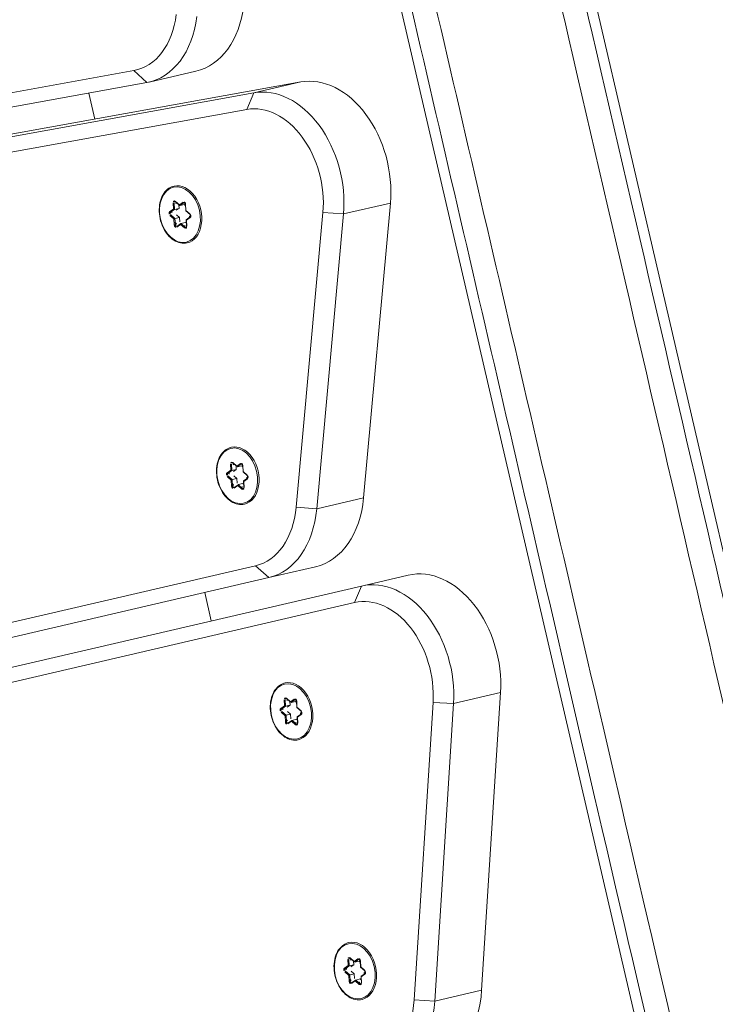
# Model space of a CAD drawing. Extents: x 5477758 to 5478338, y 5918274 to 5918502.
# Tile 100 of 121: x 5477951.73 to 5477951.873, y 5918462.454 to 5918462.656. Entities that reach past the tile are written whole.
import ezdxf

# ---------------------------------------------------------------- set-up
doc = ezdxf.new("R2010")
doc.units = 0
doc.layers.get('0').update_dxf_attribs({"color": 8, "linetype": 'CONTINUOUS', "lineweight": 13})
doc.layers.add('0_PROJEKTOWANE ZABAWKI', color=8, linetype='CONTINUOUS', lineweight=0)

# ---------------------------------------------------------------- blocks, each defined once
blk = doc.blocks.new('zw$CEC1')
for p, q in [((1179.728, -663.216), (1065.128, -663.216)), ((1065.128, -667.14), (1179.728, -667.14)), ((1115.19, -668.257), (1120.973, -670.164)), ((1115.19, -669.247), (1115.19, -668.257)), ((1125.51, -668.328), (1131.383, -670.091)), ((1125.51, -669.318), (1125.51, -668.328)), ((1115.063, -669.652), (1115.19, -669.247)), ((1120.973, -671.154), (1115.19, -669.247)), ((1125.392, -669.726), (1125.51, -669.318)), ((1131.383, -671.081), (1125.51, -669.318)), ((1109.106, -735.096), (1112.346, -669.49)), ((1112.346, -669.49), (1112.346, -670.48)), ((1115.063, -669.652), (1120.847, -671.559)), ((1122.728, -669.63), (1122.728, -670.62)), ((1125.392, -669.726), (1131.266, -671.489)), ((1131.383, -670.091), (1131.383, -671.081)), ((1120.973, -670.164), (1120.973, -671.154)), ((1112.346, -670.48), (1109.106, -736.086)), ((1112.646, -670.699), (1112.346, -670.48)), ((1109.406, -736.305), (1112.646, -670.699)), ((1123.028, -670.832), (1122.728, -670.62)), ((1122.728, -670.62), (1122.728, -736.266)), ((1123.028, -736.478), (1123.028, -670.832)), ((1131.266, -671.489), (1131.383, -671.081)), ((1120.847, -671.559), (1120.973, -671.154)), ((1111.643, -671.537), (1111.643, -672.527)), ((1122.128, -672.436), (1122.128, -671.446)), ((1114.387, -672.385), (1114.264, -672.364)), ((1114.475, -672.321), (1114.387, -672.385)), ((1114.391, -672.39), (1114.484, -672.322)), ((1114.537, -672.329), (1114.574, -672.421)), ((1114.586, -672.42), (1114.551, -672.334)), ((1130.445, -672.34), (1130.356, -672.405)), ((1130.36, -672.41), (1130.454, -672.342)), ((1130.506, -672.349), (1130.544, -672.441)), ((1130.555, -672.44), (1130.52, -672.354)), ((1114.244, -672.49), (1114.156, -672.554)), ((1114.165, -672.556), (1114.258, -672.487)), ((1114.209, -672.403), (1114.244, -672.49)), ((1114.224, -672.39), (1114.224, -672.386)), ((1114.261, -672.482), (1114.224, -672.39)), ((1114.313, -672.514), (1114.24, -672.501)), ((1114.261, -672.368), (1114.39, -672.391)), ((1114.261, -672.482), (1114.261, -672.389)), ((1114.313, -672.61), (1114.313, -672.514)), ((1114.339, -672.579), (1114.313, -672.514)), ((1114.495, -672.546), (1114.428, -672.595)), ((1114.588, -672.563), (1114.495, -672.546)), ((1114.495, -672.642), (1114.495, -672.546)), ((1114.577, -672.424), (1114.706, -672.446)), ((1114.709, -672.442), (1114.586, -672.42)), ((1114.646, -672.436), (1114.625, -672.451)), ((1114.625, -672.546), (1114.625, -672.451)), ((1114.72, -672.477), (1114.625, -672.546)), ((1114.626, -672.549), (1114.663, -672.641)), ((1114.642, -672.56), (1114.73, -672.495)), ((1114.677, -672.646), (1114.642, -672.56)), ((1114.72, -672.474), (1114.72, -672.477)), ((1119.744, -672.557), (1119.655, -672.622)), ((1119.664, -672.624), (1119.757, -672.555)), ((1119.709, -672.471), (1119.744, -672.557)), ((1119.723, -672.458), (1119.723, -672.454)), ((1119.76, -672.55), (1119.723, -672.458)), ((1119.76, -672.436), (1119.889, -672.458)), ((1119.76, -672.55), (1119.76, -672.457)), ((1119.886, -672.453), (1119.763, -672.432)), ((1119.974, -672.389), (1119.886, -672.453)), ((1119.89, -672.458), (1119.983, -672.39)), ((1120.036, -672.397), (1120.073, -672.489)), ((1120.085, -672.488), (1120.05, -672.402)), ((1120.076, -672.491), (1120.205, -672.514)), ((1120.208, -672.51), (1120.085, -672.488)), ((1120.145, -672.504), (1120.124, -672.519)), ((1120.124, -672.614), (1120.124, -672.519)), ((1120.219, -672.545), (1120.124, -672.614)), ((1120.141, -672.628), (1120.23, -672.563)), ((1120.219, -672.542), (1120.219, -672.545)), ((1122.128, -672.436), (1121.828, -672.648)), ((1122.128, -735.338), (1122.128, -672.436)), ((1124.68, -672.491), (1124.715, -672.577)), ((1124.694, -672.477), (1124.694, -672.474)), ((1124.732, -672.569), (1124.694, -672.477)), ((1124.731, -672.455), (1124.861, -672.478)), ((1124.732, -672.569), (1124.732, -672.477)), ((1124.857, -672.473), (1124.734, -672.451)), ((1124.946, -672.408), (1124.857, -672.473)), ((1124.861, -672.478), (1124.954, -672.41)), ((1125.007, -672.416), (1125.045, -672.508)), ((1125.056, -672.508), (1125.021, -672.421)), ((1125.048, -672.511), (1125.177, -672.534)), ((1125.179, -672.529), (1125.056, -672.508)), ((1125.116, -672.523), (1125.096, -672.538)), ((1125.096, -672.633), (1125.096, -672.538)), ((1125.19, -672.564), (1125.096, -672.633)), ((1125.19, -672.561), (1125.19, -672.564)), ((1130.214, -672.509), (1130.126, -672.574)), ((1130.135, -672.575), (1130.228, -672.507)), ((1130.179, -672.423), (1130.214, -672.509)), ((1130.194, -672.409), (1130.194, -672.406)), ((1130.231, -672.501), (1130.194, -672.409)), ((1130.283, -672.533), (1130.209, -672.521)), ((1130.231, -672.387), (1130.36, -672.41)), ((1130.231, -672.501), (1130.231, -672.409)), ((1130.356, -672.405), (1130.233, -672.383)), ((1130.283, -672.629), (1130.283, -672.533)), ((1130.309, -672.599), (1130.283, -672.533)), ((1130.465, -672.566), (1130.398, -672.615)), ((1130.558, -672.582), (1130.465, -672.566)), ((1130.465, -672.661), (1130.465, -672.566)), ((1130.547, -672.443), (1130.676, -672.466)), ((1130.679, -672.462), (1130.555, -672.44)), ((1130.616, -672.455), (1130.595, -672.47)), ((1130.595, -672.566), (1130.595, -672.47)), ((1130.689, -672.497), (1130.595, -672.566)), ((1130.612, -672.579), (1130.7, -672.515)), ((1130.689, -672.493), (1130.689, -672.497)), ((1108.538, -735.44), (1111.642, -672.577)), ((1111.642, -672.577), (1111.342, -672.781)), ((1114.178, -672.607), (1114.301, -672.629)), ((1114.181, -672.586), (1114.181, -672.583)), ((1114.313, -672.61), (1114.181, -672.586)), ((1114.301, -672.629), (1114.336, -672.715)), ((1114.35, -672.702), (1114.313, -672.61)), ((1114.35, -672.698), (1114.35, -672.702)), ((1114.495, -672.642), (1114.401, -672.711)), ((1114.401, -672.711), (1114.401, -672.707)), ((1114.411, -672.729), (1114.5, -672.664)), ((1114.627, -672.665), (1114.495, -672.642)), ((1114.5, -672.664), (1114.623, -672.686)), ((1114.627, -672.661), (1114.627, -672.665)), ((1119.677, -672.675), (1119.8, -672.697)), ((1119.68, -672.654), (1119.68, -672.651)), ((1119.812, -672.677), (1119.68, -672.654)), ((1119.812, -672.582), (1119.739, -672.569)), ((1119.8, -672.697), (1119.835, -672.783)), ((1119.812, -672.677), (1119.812, -672.582)), ((1119.839, -672.647), (1119.812, -672.582)), ((1119.849, -672.77), (1119.812, -672.677)), ((1119.849, -672.766), (1119.849, -672.77)), ((1119.994, -672.709), (1119.9, -672.779)), ((1119.911, -672.796), (1119.999, -672.732)), ((1119.994, -672.614), (1119.927, -672.663)), ((1120.087, -672.63), (1119.994, -672.614)), ((1119.994, -672.709), (1119.994, -672.614)), ((1120.126, -672.733), (1119.994, -672.709)), ((1119.999, -672.732), (1120.122, -672.754)), ((1120.125, -672.617), (1120.162, -672.709)), ((1120.126, -672.729), (1120.126, -672.733)), ((1120.176, -672.714), (1120.141, -672.628)), ((1121.828, -672.648), (1121.828, -735.55)), ((1124.715, -672.577), (1124.627, -672.642)), ((1124.636, -672.643), (1124.729, -672.575)), ((1124.648, -672.695), (1124.771, -672.716)), ((1124.652, -672.674), (1124.652, -672.67)), ((1124.783, -672.697), (1124.652, -672.674)), ((1124.783, -672.601), (1124.71, -672.588)), ((1124.771, -672.716), (1124.806, -672.803)), ((1124.783, -672.697), (1124.783, -672.601)), ((1124.81, -672.667), (1124.783, -672.601)), ((1124.821, -672.789), (1124.783, -672.697)), ((1124.966, -672.729), (1124.871, -672.798)), ((1124.882, -672.816), (1124.97, -672.751)), ((1124.966, -672.633), (1124.899, -672.682)), ((1125.059, -672.65), (1124.966, -672.633)), ((1124.966, -672.729), (1124.966, -672.633)), ((1125.097, -672.752), (1124.966, -672.729)), ((1124.97, -672.751), (1125.094, -672.773)), ((1125.096, -672.636), (1125.134, -672.728)), ((1125.097, -672.749), (1125.097, -672.752)), ((1125.113, -672.647), (1125.201, -672.582)), ((1125.148, -672.733), (1125.113, -672.647)), ((1130.147, -672.627), (1130.271, -672.648)), ((1130.151, -672.606), (1130.151, -672.602)), ((1130.283, -672.629), (1130.151, -672.606)), ((1130.271, -672.648), (1130.306, -672.735)), ((1130.32, -672.721), (1130.283, -672.629)), ((1130.32, -672.718), (1130.32, -672.721)), ((1130.465, -672.661), (1130.37, -672.73)), ((1130.37, -672.73), (1130.37, -672.727)), ((1130.381, -672.748), (1130.469, -672.683)), ((1130.596, -672.684), (1130.465, -672.661)), ((1130.469, -672.683), (1130.593, -672.705)), ((1130.596, -672.569), (1130.633, -672.661)), ((1130.596, -672.681), (1130.596, -672.684)), ((1130.647, -672.666), (1130.612, -672.579)), ((1111.342, -672.781), (1108.238, -735.645)), ((1119.9, -672.779), (1119.9, -672.775)), ((1124.821, -672.786), (1124.821, -672.789)), ((1124.871, -672.798), (1124.871, -672.794)), ((1112.134, -673.787), (1111.582, -673.787)), ((1122.728, -673.787), (1122.128, -673.787))]:
    blk.add_line(p, q)
for centre, major_axis, ratio, start_param, end_param in [((1114.345, -669.539), (-2, 0), 0.707107, 4.276057, 6.248279), ((1124.728, -669.63), (-2, 0), 0.707107, 4.310963, 6.283185), ((1114.345, -670.529), (-2, 0), 0.707107, 4.276057, 6.248279), ((1124.728, -670.62), (-2, 0), 0.707107, 4.310963, 6.283185), ((1114.345, -670.741), (-1.7, 0), 0.707107, 4.276057, 6.248279), ((1124.728, -670.832), (-1.7, 0), 0.707107, 4.310963, 6.283185), ((1130.602, -671.393), (2, 0), 0.707107, 0.034907, 1.169371), ((1109.643, -671.537), (2, 0), 0.707107, 0, 1.099557), ((1120.128, -671.446), (2, 0), 0.707107, 0, 1.134464), ((1130.602, -672.383), (2, 0), 0.707107, 0.034907, 1.169371), ((1109.643, -672.527), (2, 0), 0.707107, 6.248279, 7.382743), ((1120.128, -672.436), (2, 0), 0.707107, 0, 1.134464), ((1130.602, -672.595), (1.7, 0), 0.707107, 0.034907, 1.169371), ((1109.643, -672.74), (1.7, 0), 0.707107, 6.248279, 7.382743), ((1120.128, -672.648), (1.7, 0), 0.707107, 0, 1.134464), ((1114.443, -672.511), (0.6, 0), 0.707107, 0, 3.141593), ((1119.942, -672.578), (0.6, 0), 0.707107, 0, 3.141593), ((1130.413, -672.53), (0.6, 0), 0.707107, 0, 3.141593), ((1114.253, -672.395), (-0.045, 0), 0.707107, 4.467995, 6.56239), ((1114.264, -672.353), (-0.0026, -0.0148), 0.171098, 0, 0.800479), ((1114.443, -672.511), (0.25, 0), 0.707107, 1.152569, 1.475438), ((1114.507, -672.343), (0.045, 0), 0.707107, 0.279204, 2.3736), ((1114.475, -672.31), (0.0089, -0.0121), 0.508626, 5.319544, 6.283185), ((1114.551, -672.323), (-0.0139, -0.0056), 0.679724, 0, 1.301881), ((1124.914, -672.598), (0.6, 0), 0.707107, 0, 3.141593), ((1130.413, -672.53), (0.25, 0), 0.707107, 1.152569, 1.475438), ((1130.477, -672.362), (0.045, 0), 0.707107, 0.279204, 2.3736), ((1130.445, -672.33), (0.0089, -0.0121), 0.508626, 5.319544, 6.283185), ((1130.52, -672.343), (-0.0139, -0.0056), 0.679724, 0, 1.301881), ((1114.188, -672.576), (-0.045, 0), 0.707107, 5.515192, 7.609587), ((1114.156, -672.544), (0.0089, -0.0121), 0.508626, 5.319544, 6.283185), ((1114.188, -672.566), (-0.03, 0), 0.707107, 0, 1.326402), ((1114.443, -672.511), (-0.25, 0), 0.707107, 0.130169, 0.46319), ((1114.209, -672.393), (0.0139, 0.0056), 0.679724, 4.443473, 6.01427), ((1114.253, -672.384), (-0.03, 0), 0.707107, 0, 0.279204), ((1114.443, -672.511), (0.25, 0), 0.707107, 2.244927, 2.557585), ((1114.244, -672.479), (0.0166, -0.0047), 0.601017, 4.881509, 6.452305), ((1114.387, -672.375), (-0.0037, 0.0158), 0.19164, 2.259533, 3.223174), ((1114.586, -672.41), (0.0104, 0.0129), 0.462667, 2.890892, 4.192773), ((1114.642, -672.549), (-0.0166, 0.0047), 0.601017, 0.16912, 1.739916), ((1114.443, -672.511), (0.25, 0), 0.707107, 0.095219, 0.407877), ((1114.709, -672.432), (-0.0026, -0.0148), 0.171098, 0, 0.800479), ((1114.698, -672.473), (0.045, 0), 0.707107, 5.515192, 7.609587), ((1114.698, -672.462), (0.03, 0), 0.707107, 5.515192, 6.283185), ((1114.73, -672.485), (0.0089, -0.0121), 0.508626, 3.748748, 5.319544), ((1119.752, -672.462), (-0.045, 0), 0.707107, 4.467995, 6.56239), ((1119.709, -672.461), (0.0139, 0.0056), 0.679724, 4.443473, 6.01427), ((1119.752, -672.452), (-0.03, 0), 0.707107, 0, 0.279204), ((1119.942, -672.578), (0.25, 0), 0.707107, 2.244927, 2.557585), ((1119.744, -672.547), (0.0166, -0.0047), 0.601017, 4.881509, 6.452305), ((1119.763, -672.421), (-0.0026, -0.0148), 0.171098, 0, 0.800479), ((1119.886, -672.443), (-0.0037, 0.0158), 0.19164, 2.259533, 3.223174), ((1119.942, -672.578), (0.25, 0), 0.707107, 1.152569, 1.475438), ((1120.007, -672.411), (0.045, 0), 0.707107, 0.279204, 2.3736), ((1119.974, -672.378), (0.0089, -0.0121), 0.508626, 5.319544, 6.283185), ((1120.05, -672.391), (-0.0139, -0.0056), 0.679724, 0, 1.301881), ((1120.085, -672.478), (0.0104, 0.0129), 0.462667, 2.890892, 4.192773), ((1119.942, -672.578), (0.25, 0), 0.707107, 0.095219, 0.407877), ((1120.208, -672.499), (-0.0026, -0.0148), 0.171098, 0, 0.800479), ((1120.197, -672.541), (0.045, 0), 0.707107, 5.515192, 7.609587), ((1120.197, -672.53), (0.03, 0), 0.707107, 5.515192, 6.283185), ((1120.23, -672.552), (0.0089, -0.0121), 0.508626, 3.748748, 5.319544), ((1124.723, -672.482), (-0.045, 0), 0.707107, 4.467995, 6.56239), ((1124.68, -672.48), (0.0139, 0.0056), 0.679724, 4.443473, 6.01427), ((1124.723, -672.471), (-0.03, 0), 0.707107, 0, 0.279204), ((1124.914, -672.598), (0.25, 0), 0.707107, 2.244927, 2.557585), ((1124.734, -672.44), (-0.0026, -0.0148), 0.171098, 0, 0.800479), ((1124.857, -672.462), (-0.0037, 0.0158), 0.19164, 2.259533, 3.223174), ((1124.914, -672.598), (0.25, 0), 0.707107, 1.152569, 1.475438), ((1124.978, -672.43), (0.045, 0), 0.707107, 0.279204, 2.3736), ((1124.946, -672.397), (0.0089, -0.0121), 0.508626, 5.319544, 6.283185), ((1125.021, -672.411), (-0.0139, -0.0056), 0.679724, 0, 1.301881), ((1125.056, -672.497), (0.0104, 0.0129), 0.462667, 2.890892, 4.192773), ((1124.914, -672.598), (0.25, 0), 0.707107, 0.095219, 0.407877), ((1125.179, -672.519), (-0.0026, -0.0148), 0.171098, 0, 0.800479), ((1125.169, -672.56), (0.045, 0), 0.707107, 5.515192, 7.609587), ((1125.169, -672.55), (0.03, 0), 0.707107, 5.515192, 6.283185), ((1125.201, -672.572), (0.0089, -0.0121), 0.508626, 3.748748, 5.319544), ((1130.413, -672.53), (-0.25, 0), 0.707107, 0.130169, 0.46319), ((1130.222, -672.414), (-0.045, 0), 0.707107, 4.467995, 6.56239), ((1130.179, -672.412), (0.0139, 0.0056), 0.679724, 4.443473, 6.01427), ((1130.222, -672.403), (-0.03, 0), 0.707107, 0, 0.279204), ((1130.413, -672.53), (0.25, 0), 0.707107, 2.244927, 2.557585), ((1130.214, -672.498), (0.0166, -0.0047), 0.601017, 4.881509, 6.452305), ((1130.233, -672.372), (-0.0026, -0.0148), 0.171098, 0, 0.800479), ((1130.356, -672.394), (-0.0037, 0.0158), 0.19164, 2.259533, 3.223174), ((1130.555, -672.429), (0.0104, 0.0129), 0.462667, 2.890892, 4.192773), ((1130.612, -672.569), (-0.0166, 0.0047), 0.601017, 0.16912, 1.739916), ((1130.413, -672.53), (0.25, 0), 0.707107, 0.095219, 0.407877), ((1130.679, -672.451), (-0.0026, -0.0148), 0.171098, 0, 0.800479), ((1130.668, -672.492), (0.045, 0), 0.707107, 5.515192, 7.609587), ((1130.668, -672.482), (0.03, 0), 0.707107, 5.515192, 6.283185), ((1130.7, -672.504), (0.0089, -0.0121), 0.508626, 3.748748, 5.319544), ((1114.178, -672.597), (-0.0026, -0.0148), 0.171098, 0.800479, 2.371275), ((1114.301, -672.618), (0.0104, 0.0129), 0.462667, 4.192773, 5.763569), ((1114.336, -672.705), (0.0139, 0.0056), 0.679724, 4.443473, 6.01427), ((1114.379, -672.707), (-0.045, 0), 0.707107, 0.279204, 2.3736), ((1114.443, -672.511), (-0.25, 0), 0.707107, 1.142416, 1.510388), ((1114.379, -672.696), (-0.03, 0), 0.707107, 0.279204, 2.3736), ((1114.411, -672.718), (0.0089, -0.0121), 0.508626, 3.748748, 5.319544), ((1114.5, -672.653), (-0.0037, 0.0158), 0.19164, 0.688736, 2.259533), ((1114.443, -672.511), (-0.25, 0), 0.707107, 2.189614, 2.547433), ((1114.634, -672.655), (0.045, 0), 0.707107, 4.467995, 6.56239), ((1114.623, -672.675), (-0.0026, -0.0148), 0.171098, 0.800479, 2.371275), ((1114.634, -672.644), (0.03, 0), 0.707107, 4.467995, 6.283185), ((1114.677, -672.635), (-0.0139, -0.0056), 0.679724, 0, 1.301881), ((1119.688, -672.644), (-0.045, 0), 0.707107, 5.515192, 7.609587), ((1119.655, -672.611), (0.0089, -0.0121), 0.508626, 5.319544, 6.283185), ((1119.688, -672.634), (-0.03, 0), 0.707107, 0, 1.326402), ((1119.677, -672.664), (-0.0026, -0.0148), 0.171098, 0.800479, 2.371275), ((1119.942, -672.578), (-0.25, 0), 0.707107, 0.130169, 0.46319), ((1119.8, -672.686), (0.0104, 0.0129), 0.462667, 4.192773, 5.763569), ((1119.835, -672.773), (0.0139, 0.0056), 0.679724, 4.443473, 6.01427), ((1119.942, -672.578), (-0.25, 0), 0.707107, 1.142416, 1.510388), ((1119.878, -672.764), (-0.03, 0), 0.707107, 0.279204, 2.3736), ((1119.999, -672.721), (-0.0037, 0.0158), 0.19164, 0.688736, 2.259533), ((1119.942, -672.578), (-0.25, 0), 0.707107, 2.189614, 2.547433), ((1120.133, -672.723), (0.045, 0), 0.707107, 4.467995, 6.56239), ((1120.122, -672.743), (-0.0026, -0.0148), 0.171098, 0.800479, 2.371275), ((1120.141, -672.617), (-0.0166, 0.0047), 0.601017, 0.16912, 1.739916), ((1120.133, -672.712), (0.03, 0), 0.707107, 4.467995, 6.283185), ((1120.176, -672.703), (-0.0139, -0.0056), 0.679724, 0, 1.301881), ((1124.659, -672.664), (-0.045, 0), 0.707107, 5.515192, 7.609587), ((1124.627, -672.631), (0.0089, -0.0121), 0.508626, 5.319544, 6.283185), ((1124.659, -672.653), (-0.03, 0), 0.707107, 0, 1.326402), ((1124.648, -672.684), (-0.0026, -0.0148), 0.171098, 0.800479, 2.371275), ((1124.914, -672.598), (-0.25, 0), 0.707107, 0.130169, 0.46319), ((1124.715, -672.566), (0.0166, -0.0047), 0.601017, 4.881509, 6.452305), ((1124.771, -672.706), (0.0104, 0.0129), 0.462667, 4.192773, 5.763569), ((1124.914, -672.598), (-0.25, 0), 0.707107, 1.142416, 1.510388), ((1124.97, -672.741), (-0.0037, 0.0158), 0.19164, 0.688736, 2.259533), ((1124.914, -672.598), (-0.25, 0), 0.707107, 2.189614, 2.547433), ((1125.104, -672.742), (0.045, 0), 0.707107, 4.467995, 6.56239), ((1125.094, -672.762), (-0.0026, -0.0148), 0.171098, 0.800479, 2.371275), ((1125.113, -672.636), (-0.0166, 0.0047), 0.601017, 0.16912, 1.739916), ((1125.104, -672.732), (0.03, 0), 0.707107, 4.467995, 6.283185), ((1125.148, -672.723), (-0.0139, -0.0056), 0.679724, 0, 1.301881), ((1130.158, -672.596), (-0.045, 0), 0.707107, 5.515192, 7.609587), ((1130.126, -672.563), (0.0089, -0.0121), 0.508626, 5.319544, 6.283185), ((1130.158, -672.585), (-0.03, 0), 0.707107, 0, 1.326402), ((1130.147, -672.616), (-0.0026, -0.0148), 0.171098, 0.800479, 2.371275), ((1130.271, -672.638), (0.0104, 0.0129), 0.462667, 4.192773, 5.763569), ((1130.306, -672.724), (0.0139, 0.0056), 0.679724, 4.443473, 6.01427), ((1130.349, -672.726), (-0.045, 0), 0.707107, 0.279204, 2.3736), ((1130.413, -672.53), (-0.25, 0), 0.707107, 1.142416, 1.510388), ((1130.349, -672.715), (-0.03, 0), 0.707107, 0.279204, 2.3736), ((1130.381, -672.737), (0.0089, -0.0121), 0.508626, 3.748748, 5.319544), ((1130.469, -672.673), (-0.0037, 0.0158), 0.19164, 0.688736, 2.259533), ((1130.413, -672.53), (-0.25, 0), 0.707107, 2.189614, 2.547433), ((1130.604, -672.674), (0.045, 0), 0.707107, 4.467995, 6.56239), ((1130.593, -672.695), (-0.0026, -0.0148), 0.171098, 0.800479, 2.371275), ((1130.604, -672.664), (0.03, 0), 0.707107, 4.467995, 6.283185), ((1130.647, -672.655), (-0.0139, -0.0056), 0.679724, 0, 1.301881), ((1119.878, -672.774), (-0.045, 0), 0.707107, 0.279204, 2.3736), ((1119.911, -672.786), (0.0089, -0.0121), 0.508626, 3.748748, 5.319544), ((1124.806, -672.792), (0.0139, 0.0056), 0.679724, 4.443473, 6.01427), ((1124.85, -672.794), (-0.045, 0), 0.707107, 0.279204, 2.3736), ((1124.85, -672.783), (-0.03, 0), 0.707107, 0.279204, 2.3736), ((1124.882, -672.805), (0.0089, -0.0121), 0.508626, 3.748748, 5.319544)]:
    blk.add_ellipse(centre, major_axis=major_axis, ratio=ratio, start_param=start_param, end_param=end_param)
for centre in [(1114.443, -672.525), (1130.413, -672.544), (1119.942, -672.593), (1124.914, -672.612)]:
    blk.add_ellipse(centre, major_axis=(-0.58, 0), ratio=0.707107)
for points, knots in [([(1185.928, -663.428), (1185.92, -663.428), (1185.912, -663.428), (1185.718, -663.428), (1185.535, -663.428), (1184.553, -663.428), (1183.711, -663.428), (1181.437, -663.428), (1179.931, -663.428), (1175.708, -663.428), (1172.842, -663.428), (1167.867, -663.428), (1165.775, -663.428), (1161.975, -663.428), (1160.125, -663.428), (1157.094, -663.428), (1155.952, -663.428), (1152.126, -663.428), (1149.918, -663.428), (1144.631, -663.428), (1141.592, -663.428), (1133.362, -663.428), (1129.292, -663.428), (1125.141, -663.428), (1121.09, -663.428), (1116.962, -663.428), (1109.398, -663.428), (1105.404, -663.428), (1097.178, -663.428), (1092.945, -663.428), (1086.247, -663.428), (1084.057, -663.428), (1080.368, -663.428), (1078.913, -663.428), (1076.716, -663.428), (1075.923, -663.428), (1074.514, -663.428), (1073.944, -663.428), (1071.753, -663.428), (1070.083, -663.428), (1066.71, -663.428), (1065.138, -663.428), (1062.035, -663.428), (1060.513, -663.428), (1058.928, -663.428)], [1.481535, 1.481535, 1.481535, 1.481535, 1.518758, 1.518758, 2.379658, 2.379658, 5.597938, 5.597938, 10.538019, 10.538019, 18.696385, 18.696385, 24.527079, 24.527079, 29.575647, 29.575647, 32.535382, 32.535382, 39.355172, 39.355172, 49.134696, 49.134696, 58.493436, 58.493436, 58.493436, 67.627244, 67.627244, 74.794433, 74.794433, 81.961623, 81.961623, 87.411225, 87.411225, 93.164019, 93.164019, 96.599059, 96.599059, 98.916813, 98.916813, 105.38718, 105.38718, 110.834573, 110.834573, 115.773922, 115.773922, 115.773922, 115.773922]), ([(1058.927, -663.92), (1060.523, -663.92), (1062.054, -663.92), (1065.164, -663.92), (1066.734, -663.92), (1070.101, -663.92), (1071.766, -663.92), (1073.946, -663.92), (1074.514, -663.92), (1075.915, -663.92), (1076.705, -663.92), (1078.897, -663.92), (1080.352, -663.92), (1084.045, -663.92), (1086.239, -663.92), (1092.944, -663.92), (1097.179, -663.92), (1105.409, -663.92), (1109.403, -663.92), (1116.968, -663.92), (1121.096, -663.92), (1125.146, -663.92), (1129.296, -663.92), (1133.365, -663.92), (1141.591, -663.92), (1144.628, -663.92), (1149.914, -663.92), (1152.123, -663.92), (1155.951, -663.92), (1157.093, -663.92), (1160.126, -663.92), (1161.976, -663.92), (1165.775, -663.92), (1167.866, -663.92), (1172.838, -663.92), (1175.7, -663.92), (1179.913, -663.92), (1181.414, -663.92), (1183.676, -663.92), (1184.512, -663.92), (1185.486, -663.92), (1185.666, -663.92), (1185.878, -663.92), (1185.905, -663.92), (1185.933, -663.92)], [-115.806845, -115.806845, -115.806845, -115.806845, -110.834573, -110.834573, -105.38718, -105.38718, -98.916813, -98.916813, -96.599059, -96.599059, -93.164019, -93.164019, -87.411225, -87.411225, -81.961623, -81.961623, -74.794433, -74.794433, -67.627244, -67.627244, -58.493436, -58.493436, -58.493436, -49.134696, -49.134696, -39.355172, -39.355172, -32.535382, -32.535382, -29.575647, -29.575647, -24.527079, -24.527079, -18.696385, -18.696385, -10.538019, -10.538019, -5.597938, -5.597938, -2.379658, -2.379658, -1.518758, -1.518758, -1.390315, -1.390315, -1.390315, -1.390315]), ([(1185.933, -666.435), (1184.96, -666.435), (1183.865, -666.435), (1181.31, -666.435), (1179.819, -666.435), (1175.892, -666.435), (1173.383, -666.435), (1168.638, -666.435), (1166.306, -666.435), (1162.268, -666.435), (1160.59, -666.435), (1155.531, -666.435), (1153.392, -666.435), (1145.933, -666.435), (1142.968, -666.435), (1138.957, -666.435), (1136.135, -666.435), (1132.796, -666.435), (1122.514, -666.435), (1116.479, -666.435), (1104.632, -666.435), (1098.821, -666.435), (1090.619, -666.435), (1087.898, -666.435), (1083.133, -666.435), (1081.427, -666.435), (1078.494, -666.435), (1077.267, -666.435), (1075.113, -666.435), (1074.209, -666.435), (1072.179, -666.435), (1071.052, -666.435), (1067.125, -666.435), (1063.755, -666.435), (1058.927, -666.435)], [0.478318, 0.478318, 0.478318, 0.478318, 3.307686, 3.307686, 6.615372, 6.615372, 11.720097, 11.720097, 16.66119, 16.66119, 20.086268, 20.086268, 26.717745, 26.717745, 33.32238, 33.32238, 33.32238, 37.968614, 37.968614, 43.976092, 43.976092, 49.98357, 49.98357, 53.186468, 53.186468, 56.000528, 56.000528, 58.814588, 58.814588, 60.765103, 60.765103, 62.715617, 62.715617, 66.516875, 66.516875, 66.516875, 66.516875]), ([(1058.928, -666.928), (1063.735, -666.928), (1067.098, -666.928), (1071.031, -666.928), (1072.164, -666.928), (1074.207, -666.928), (1075.118, -666.928), (1077.286, -666.928), (1078.517, -666.928), (1081.448, -666.928), (1083.15, -666.928), (1087.906, -666.928), (1090.624, -666.928), (1098.817, -666.928), (1104.626, -666.928), (1116.47, -666.928), (1122.506, -666.928), (1132.791, -666.928), (1136.133, -666.928), (1138.956, -666.928), (1142.971, -666.928), (1145.939, -666.928), (1153.396, -666.928), (1155.532, -666.928), (1160.588, -666.928), (1162.267, -666.928), (1166.306, -666.928), (1168.639, -666.928), (1173.39, -666.928), (1175.904, -666.928), (1179.844, -666.928), (1181.342, -666.928), (1183.883, -666.928), (1184.96, -666.928), (1185.928, -666.928)], [-66.505201, -66.505201, -66.505201, -66.505201, -62.715617, -62.715617, -60.765103, -60.765103, -58.814588, -58.814588, -56.000528, -56.000528, -53.186468, -53.186468, -49.98357, -49.98357, -43.976092, -43.976092, -37.968614, -37.968614, -33.32238, -33.32238, -33.32238, -26.717745, -26.717745, -20.086268, -20.086268, -16.66119, -16.66119, -11.720097, -11.720097, -6.615372, -6.615372, -3.307686, -3.307686, -0.555747, -0.555747, -0.555747, -0.555747]), ([(1114.537, -672.329), (1114.536, -672.327), (1114.535, -672.325), (1114.531, -672.322), (1114.529, -672.321), (1114.524, -672.319), (1114.522, -672.318), (1114.516, -672.316), (1114.513, -672.316), (1114.507, -672.315), (1114.503, -672.316), (1114.497, -672.316), (1114.494, -672.317), (1114.489, -672.319), (1114.487, -672.32), (1114.485, -672.322), (1114.484, -672.322), (1114.484, -672.322)], [0.523599, 0.523599, 0.523599, 0.523599, 0.927172, 0.927172, 1.204378, 1.204378, 1.47422, 1.47422, 1.746688, 1.746688, 2.021391, 2.021391, 2.295276, 2.295276, 2.566083, 2.566083, 2.617994, 2.617994, 2.617994, 2.617994]), ([(1130.506, -672.349), (1130.506, -672.347), (1130.504, -672.345), (1130.501, -672.342), (1130.499, -672.34), (1130.494, -672.338), (1130.491, -672.337), (1130.486, -672.336), (1130.483, -672.335), (1130.476, -672.335), (1130.473, -672.335), (1130.467, -672.336), (1130.464, -672.337), (1130.459, -672.339), (1130.457, -672.34), (1130.454, -672.341), (1130.454, -672.341), (1130.454, -672.342)], [0.523599, 0.523599, 0.523599, 0.523599, 0.927172, 0.927172, 1.204378, 1.204378, 1.47422, 1.47422, 1.746688, 1.746688, 2.021391, 2.021391, 2.295276, 2.295276, 2.566083, 2.566083, 2.617994, 2.617994, 2.617994, 2.617994]), ([(1115.043, -672.511), (1115.043, -672.556), (1115.033, -672.601), (1114.994, -672.687), (1114.965, -672.728), (1114.89, -672.802), (1114.844, -672.834), (1114.739, -672.888), (1114.681, -672.908), (1114.558, -672.935), (1114.494, -672.942), (1114.366, -672.94), (1114.302, -672.931), (1114.181, -672.9), (1114.124, -672.878), (1114.023, -672.821), (1113.978, -672.787), (1113.907, -672.71), (1113.88, -672.667), (1113.85, -672.586), (1113.843, -672.548), (1113.843, -672.511)], [6.038791, 6.038791, 6.038791, 6.038791, 6.34864, 6.34864, 6.66324, 6.66324, 6.984393, 6.984393, 7.307998, 7.307998, 7.63188, 7.63188, 7.955712, 7.955712, 8.279598, 8.279598, 8.603057, 8.603057, 8.923488, 8.923488, 9.180384, 9.180384, 9.180384, 9.180384]), ([(1114.165, -672.556), (1114.164, -672.556), (1114.163, -672.557), (1114.162, -672.559), (1114.161, -672.559), (1114.16, -672.561), (1114.16, -672.562), (1114.159, -672.563), (1114.159, -672.563), (1114.159, -672.565), (1114.158, -672.565), (1114.158, -672.566)], [2.6179939, 2.6179939, 2.6179939, 2.6179939, 2.7715925, 2.7715925, 2.9251911, 2.9251911, 3.0787897, 3.0787897, 3.2323883, 3.2323883, 3.385987, 3.385987, 3.385987, 3.385987]), ([(1114.261, -672.368), (1114.258, -672.367), (1114.255, -672.367), (1114.248, -672.367), (1114.245, -672.368), (1114.239, -672.369), (1114.237, -672.37), (1114.232, -672.372), (1114.23, -672.373), (1114.227, -672.376), (1114.225, -672.377), (1114.223, -672.38), (1114.223, -672.381), (1114.223, -672.383), (1114.223, -672.383), (1114.223, -672.384)], [1.570796, 1.570796, 1.570796, 1.570796, 1.844329, 1.844329, 2.119118, 2.119118, 2.392017, 2.392017, 2.661992, 2.661992, 2.936562, 2.936562, 3.253095, 3.253095, 3.385987, 3.385987, 3.385987, 3.385987]), ([(1114.728, -672.462), (1114.728, -672.462), (1114.728, -672.461), (1114.727, -672.458), (1114.726, -672.457), (1114.724, -672.455), (1114.723, -672.453), (1114.719, -672.451), (1114.717, -672.45), (1114.712, -672.448), (1114.709, -672.447), (1114.706, -672.446)], [0.244394, 0.244394, 0.244394, 0.244394, 0.509675, 0.509675, 0.774955, 0.774955, 1.040236, 1.040236, 1.305516, 1.305516, 1.570796, 1.570796, 1.570796, 1.570796]), ([(1119.76, -672.436), (1119.757, -672.435), (1119.754, -672.435), (1119.748, -672.435), (1119.745, -672.435), (1119.739, -672.437), (1119.736, -672.438), (1119.731, -672.44), (1119.729, -672.441), (1119.726, -672.444), (1119.725, -672.445), (1119.723, -672.448), (1119.722, -672.449), (1119.722, -672.451), (1119.722, -672.451), (1119.722, -672.452)], [1.570796, 1.570796, 1.570796, 1.570796, 1.844329, 1.844329, 2.119118, 2.119118, 2.392017, 2.392017, 2.661992, 2.661992, 2.936562, 2.936562, 3.253095, 3.253095, 3.385987, 3.385987, 3.385987, 3.385987]), ([(1120.036, -672.397), (1120.035, -672.395), (1120.034, -672.393), (1120.03, -672.39), (1120.028, -672.389), (1120.023, -672.386), (1120.021, -672.385), (1120.015, -672.384), (1120.012, -672.384), (1120.006, -672.383), (1120.003, -672.383), (1119.996, -672.384), (1119.994, -672.385), (1119.988, -672.387), (1119.986, -672.388), (1119.984, -672.39), (1119.983, -672.39), (1119.983, -672.39)], [0.523599, 0.523599, 0.523599, 0.523599, 0.927172, 0.927172, 1.204378, 1.204378, 1.47422, 1.47422, 1.746688, 1.746688, 2.021391, 2.021391, 2.295276, 2.295276, 2.566083, 2.566083, 2.617994, 2.617994, 2.617994, 2.617994]), ([(1120.227, -672.53), (1120.227, -672.529), (1120.227, -672.528), (1120.226, -672.526), (1120.225, -672.525), (1120.223, -672.523), (1120.222, -672.521), (1120.218, -672.519), (1120.216, -672.517), (1120.211, -672.516), (1120.208, -672.515), (1120.205, -672.514)], [0.244394, 0.244394, 0.244394, 0.244394, 0.509675, 0.509675, 0.774955, 0.774955, 1.040236, 1.040236, 1.305516, 1.305516, 1.570796, 1.570796, 1.570796, 1.570796]), ([(1124.731, -672.455), (1124.728, -672.455), (1124.725, -672.454), (1124.719, -672.454), (1124.716, -672.455), (1124.71, -672.456), (1124.707, -672.457), (1124.703, -672.459), (1124.7, -672.461), (1124.697, -672.463), (1124.696, -672.465), (1124.694, -672.467), (1124.694, -672.469), (1124.693, -672.47), (1124.693, -672.471), (1124.693, -672.471)], [1.570796, 1.570796, 1.570796, 1.570796, 1.844329, 1.844329, 2.119118, 2.119118, 2.392017, 2.392017, 2.661992, 2.661992, 2.936562, 2.936562, 3.253095, 3.253095, 3.385987, 3.385987, 3.385987, 3.385987]), ([(1125.007, -672.416), (1125.007, -672.415), (1125.005, -672.413), (1125.001, -672.409), (1124.999, -672.408), (1124.995, -672.406), (1124.992, -672.405), (1124.986, -672.403), (1124.983, -672.403), (1124.977, -672.403), (1124.974, -672.403), (1124.968, -672.404), (1124.965, -672.404), (1124.96, -672.406), (1124.957, -672.408), (1124.955, -672.409), (1124.955, -672.409), (1124.954, -672.41)], [0.523599, 0.523599, 0.523599, 0.523599, 0.927172, 0.927172, 1.204378, 1.204378, 1.47422, 1.47422, 1.746688, 1.746688, 2.021391, 2.021391, 2.295276, 2.295276, 2.566083, 2.566083, 2.617994, 2.617994, 2.617994, 2.617994]), ([(1125.199, -672.55), (1125.199, -672.549), (1125.198, -672.548), (1125.198, -672.546), (1125.197, -672.545), (1125.195, -672.542), (1125.193, -672.541), (1125.19, -672.538), (1125.187, -672.537), (1125.182, -672.535), (1125.18, -672.534), (1125.177, -672.534)], [0.244394, 0.244394, 0.244394, 0.244394, 0.509675, 0.509675, 0.774955, 0.774955, 1.040236, 1.040236, 1.305516, 1.305516, 1.570796, 1.570796, 1.570796, 1.570796]), ([(1131.013, -672.53), (1131.013, -672.575), (1131.003, -672.621), (1130.964, -672.707), (1130.935, -672.748), (1130.86, -672.821), (1130.813, -672.854), (1130.709, -672.907), (1130.651, -672.928), (1130.528, -672.955), (1130.464, -672.961), (1130.336, -672.959), (1130.272, -672.951), (1130.151, -672.92), (1130.094, -672.897), (1129.992, -672.841), (1129.948, -672.806), (1129.877, -672.729), (1129.85, -672.686), (1129.82, -672.605), (1129.813, -672.568), (1129.813, -672.53)], [6.038791, 6.038791, 6.038791, 6.038791, 6.34864, 6.34864, 6.66324, 6.66324, 6.984393, 6.984393, 7.307998, 7.307998, 7.63188, 7.63188, 7.955712, 7.955712, 8.279598, 8.279598, 8.603057, 8.603057, 8.923488, 8.923488, 9.180384, 9.180384, 9.180384, 9.180384]), ([(1130.231, -672.387), (1130.228, -672.387), (1130.224, -672.386), (1130.218, -672.387), (1130.215, -672.387), (1130.209, -672.388), (1130.206, -672.389), (1130.202, -672.391), (1130.2, -672.393), (1130.196, -672.395), (1130.195, -672.397), (1130.193, -672.399), (1130.193, -672.401), (1130.192, -672.402), (1130.192, -672.403), (1130.192, -672.403)], [1.570796, 1.570796, 1.570796, 1.570796, 1.844329, 1.844329, 2.119118, 2.119118, 2.392017, 2.392017, 2.661992, 2.661992, 2.936562, 2.936562, 3.253095, 3.253095, 3.385987, 3.385987, 3.385987, 3.385987]), ([(1130.698, -672.482), (1130.698, -672.481), (1130.698, -672.48), (1130.697, -672.478), (1130.696, -672.477), (1130.694, -672.474), (1130.692, -672.473), (1130.689, -672.47), (1130.687, -672.469), (1130.682, -672.467), (1130.679, -672.466), (1130.676, -672.466)], [0.244394, 0.244394, 0.244394, 0.244394, 0.509675, 0.509675, 0.774955, 0.774955, 1.040236, 1.040236, 1.305516, 1.305516, 1.570796, 1.570796, 1.570796, 1.570796]), ([(1114.664, -672.644), (1114.664, -672.644), (1114.664, -672.644), (1114.664, -672.643), (1114.664, -672.643), (1114.664, -672.643), (1114.664, -672.643), (1114.664, -672.642), (1114.664, -672.642), (1114.663, -672.642), (1114.663, -672.641), (1114.663, -672.641)], [0.2443943, 0.2443943, 0.2443943, 0.2443943, 0.3002352, 0.3002352, 0.3560761, 0.3560761, 0.411917, 0.411917, 0.4677579, 0.4677579, 0.5235988, 0.5235988, 0.5235988, 0.5235988]), ([(1120.542, -672.578), (1120.542, -672.624), (1120.532, -672.669), (1120.493, -672.755), (1120.464, -672.796), (1120.389, -672.87), (1120.343, -672.902), (1120.239, -672.956), (1120.18, -672.976), (1120.058, -673.003), (1119.993, -673.009), (1119.865, -673.007), (1119.801, -672.999), (1119.68, -672.968), (1119.623, -672.946), (1119.522, -672.889), (1119.477, -672.855), (1119.406, -672.777), (1119.379, -672.735), (1119.349, -672.653), (1119.342, -672.616), (1119.342, -672.578)], [6.038791, 6.038791, 6.038791, 6.038791, 6.34864, 6.34864, 6.66324, 6.66324, 6.984393, 6.984393, 7.307998, 7.307998, 7.63188, 7.63188, 7.955712, 7.955712, 8.279598, 8.279598, 8.603057, 8.603057, 8.923488, 8.923488, 9.180384, 9.180384, 9.180384, 9.180384]), ([(1119.664, -672.624), (1119.663, -672.624), (1119.662, -672.625), (1119.661, -672.627), (1119.66, -672.627), (1119.659, -672.629), (1119.659, -672.629), (1119.658, -672.631), (1119.658, -672.631), (1119.658, -672.633), (1119.658, -672.633), (1119.658, -672.634)], [2.6179939, 2.6179939, 2.6179939, 2.6179939, 2.7715925, 2.7715925, 2.9251911, 2.9251911, 3.0787897, 3.0787897, 3.2323883, 3.2323883, 3.385987, 3.385987, 3.385987, 3.385987]), ([(1120.163, -672.712), (1120.163, -672.712), (1120.163, -672.712), (1120.163, -672.711), (1120.163, -672.711), (1120.163, -672.711), (1120.163, -672.711), (1120.163, -672.71), (1120.163, -672.71), (1120.163, -672.709), (1120.162, -672.709), (1120.162, -672.709)], [0.2443943, 0.2443943, 0.2443943, 0.2443943, 0.3002352, 0.3002352, 0.3560761, 0.3560761, 0.411917, 0.411917, 0.4677579, 0.4677579, 0.5235988, 0.5235988, 0.5235988, 0.5235988]), ([(1125.514, -672.598), (1125.514, -672.643), (1125.504, -672.688), (1125.465, -672.775), (1125.435, -672.815), (1125.36, -672.889), (1125.314, -672.922), (1125.21, -672.975), (1125.152, -672.996), (1125.029, -673.022), (1124.965, -673.029), (1124.836, -673.027), (1124.773, -673.018), (1124.652, -672.988), (1124.595, -672.965), (1124.493, -672.908), (1124.449, -672.874), (1124.378, -672.797), (1124.351, -672.754), (1124.321, -672.673), (1124.314, -672.635), (1124.314, -672.598)], [6.038791, 6.038791, 6.038791, 6.038791, 6.34864, 6.34864, 6.66324, 6.66324, 6.984393, 6.984393, 7.307998, 7.307998, 7.63188, 7.63188, 7.955712, 7.955712, 8.279598, 8.279598, 8.603057, 8.603057, 8.923488, 8.923488, 9.180384, 9.180384, 9.180384, 9.180384]), ([(1124.636, -672.643), (1124.635, -672.644), (1124.634, -672.645), (1124.632, -672.646), (1124.632, -672.647), (1124.631, -672.648), (1124.63, -672.649), (1124.63, -672.65), (1124.629, -672.651), (1124.629, -672.652), (1124.629, -672.652), (1124.629, -672.653)], [2.6179939, 2.6179939, 2.6179939, 2.6179939, 2.7715925, 2.7715925, 2.9251911, 2.9251911, 3.0787897, 3.0787897, 3.2323883, 3.2323883, 3.385987, 3.385987, 3.385987, 3.385987]), ([(1125.134, -672.732), (1125.134, -672.731), (1125.134, -672.731), (1125.134, -672.731), (1125.134, -672.731), (1125.134, -672.73), (1125.134, -672.73), (1125.134, -672.73), (1125.134, -672.729), (1125.134, -672.729), (1125.134, -672.729), (1125.134, -672.728)], [0.2443943, 0.2443943, 0.2443943, 0.2443943, 0.3002352, 0.3002352, 0.3560761, 0.3560761, 0.411917, 0.411917, 0.4677579, 0.4677579, 0.5235988, 0.5235988, 0.5235988, 0.5235988]), ([(1130.135, -672.575), (1130.134, -672.576), (1130.133, -672.577), (1130.131, -672.578), (1130.131, -672.579), (1130.13, -672.58), (1130.129, -672.581), (1130.129, -672.582), (1130.129, -672.583), (1130.128, -672.584), (1130.128, -672.585), (1130.128, -672.585)], [2.6179939, 2.6179939, 2.6179939, 2.6179939, 2.7715925, 2.7715925, 2.9251911, 2.9251911, 3.0787897, 3.0787897, 3.2323883, 3.2323883, 3.385987, 3.385987, 3.385987, 3.385987]), ([(1130.634, -672.664), (1130.634, -672.663), (1130.634, -672.663), (1130.634, -672.663), (1130.634, -672.663), (1130.633, -672.662), (1130.633, -672.662), (1130.633, -672.662), (1130.633, -672.661), (1130.633, -672.661), (1130.633, -672.661), (1130.633, -672.661)], [0.2443943, 0.2443943, 0.2443943, 0.2443943, 0.3002352, 0.3002352, 0.3560761, 0.3560761, 0.411917, 0.411917, 0.4677579, 0.4677579, 0.5235988, 0.5235988, 0.5235988, 0.5235988])]:
    blk.add_open_spline(points, degree=3, knots=knots)

msp = doc.modelspace()

# ---------------------------------------------------------------- block references
at = {"layer": '0_PROJEKTOWANE ZABAWKI', "xscale": 0.009981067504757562, "yscale": 0.009981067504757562, "zscale": 0.009981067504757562, "rotation": 283.0720937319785}
msp.add_blockref('zw$CEC1', (5477955.78541, 5918474.9692), dxfattribs=at)

doc.saveas('drawing.dxf')
